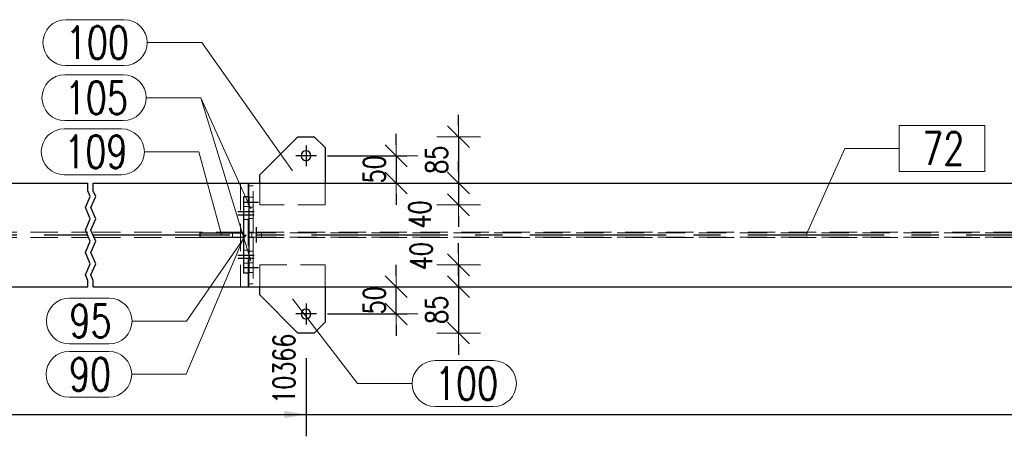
# Model space of a CAD drawing. Header units: millimetres. Extents: x 3528 to 4122, y 12044 to 12491.
# Tile 7 of 58: x 3693 to 3783, y 12207 to 12245. Entities that reach past the tile are written whole.
import ezdxf

# ---------------------------------------------------------------- set-up
doc = ezdxf.new("R2010")
doc.units = ezdxf.units.MM
doc.header["$LTSCALE"] = 10
doc.linetypes.add('HIDDEN', pattern=[0.375, 0.25, -0.125])
doc.linetypes.add('MITTE', pattern=[2, 1.25, -0.25, 0.25, -0.25])
doc.layers.get('Defpoints').update_dxf_attribs({"color": 1})
for name, color, linetype, lineweight in [('PS_DIM', 4, 'Continuous', 13), ('PS_Hidden', 2, 'HIDDEN', 9), ('PS_Pos', 1, 'Continuous', 15), ('PS_SOLID', 7, 'Continuous', 30)]:
    doc.layers.add(name, color=color, linetype=linetype, lineweight=lineweight)
doc.layers.add('PS_MID', color=5, linetype='MITTE')
doc.layers.add('PS_SHAPE', color=3, linetype='Continuous')
doc.styles.add('simplex', font='simplex.shx', dxfattribs={"width": 0.75})
doc.dimstyles.new('1_20_GŁ_DS1-LS20', dxfattribs={"dimtxt": 2, "dimasz": 2, "dimexe": 2, "dimexo": 5, "dimgap": 1, "dimtad": 1, "dimjust": 4, "dimdec": 0, "dimlfac": 20, "dimtxsty": 'simplex', "dimblk1": 'NONE', "dimsah": 1, "dimcen": 2, "dimclrd": 256, "dimclre": 256, "dimclrt": 4, "dimadec": 1, "dimazin": 0, "dimtfac": 1, "dimtdec": 0, "dimtmove": 2, "dimatfit": 3, "dimfxl": 1, "dimarcsym": 0})
doc.dimstyles.new('1_20_PRZ', dxfattribs={"dimtxt": 2, "dimasz": 1, "dimexe": 2, "dimexo": 5, "dimgap": 1, "dimtad": 1, "dimdec": 0, "dimlfac": 20, "dimtxsty": 'simplex', "dimblk": 'dimznak', "dimcen": 2, "dimse1": 1, "dimse2": 1, "dimclrd": 256, "dimclrt": 4, "dimadec": 1, "dimazin": 0, "dimtfac": 1, "dimtdec": 0, "dimtix": 1, "dimtmove": 2, "dimatfit": 3, "dimldrblk": 'dim-grot', "dimfxl": 1, "dimarcsym": 0})
doc.dimstyles.new('1_20_SC', dxfattribs={"dimtxt": 2, "dimasz": 1, "dimexe": 1, "dimexo": 1, "dimgap": 1, "dimtad": 1, "dimdec": 0, "dimlfac": 20, "dimtxsty": 'simplex', "dimblk": 'dimznak', "dimcen": 2, "dimclrd": 256, "dimclre": 256, "dimclrt": 4, "dimadec": 1, "dimazin": 0, "dimtfac": 1, "dimtdec": 0, "dimtix": 1, "dimtmove": 2, "dimatfit": 3, "dimldrblk": 'dim-grot', "dimfxl": 1, "dimarcsym": 0})

# ---------------------------------------------------------------- blocks, each defined once
blk = doc.blocks.new('*D91')
at = {"layer": 'Defpoints', "color": 0, "transparency": 16777216}
for p in [(3585.581, 12220.304), (3719.331, 12218.754), (3719.331, 12208.592)]:
    blk.add_point(p, dxfattribs=at)
at = {"layer": 'PS_DIM', "lineweight": -2, "transparency": 16777216}
for p, q in [((3585.581, 12215.304), (3585.581, 12206.592)), ((3719.331, 12213.754), (3719.331, 12206.592)), ((3585.581, 12208.592), (3717.331, 12208.592))]:
    blk.add_line(p, q, dxfattribs=at)
at = {"layer": 'PS_DIM', "transparency": 16777216}
blk.add_solid([(3717.331, 12208.925), (3717.331, 12208.258), (3719.331, 12208.592)], dxfattribs=at)
at = {"layer": 'PS_DIM', "color": 4, "transparency": 16777216, "insert": (3717.311, 12212.79), "char_height": 2, "attachment_point": 5, "rotation": 90, "style": 'simplex'}
blk.add_mtext('10366', dxfattribs=at)
blk = doc.blocks.new('_None')
blk = doc.blocks.new('*D92')
at = {"layer": 'Defpoints', "color": 0, "transparency": 16777216}
for p in [(3585.581, 12220.304), (3933.069, 12218.754), (3933.069, 12208.592)]:
    blk.add_point(p, dxfattribs=at)
at = {"layer": 'PS_DIM', "lineweight": -2, "transparency": 16777216}
for p, q in [((3585.581, 12215.304), (3585.581, 12206.592)), ((3933.069, 12213.754), (3933.069, 12206.592)), ((3585.581, 12208.592), (3931.069, 12208.592))]:
    blk.add_line(p, q, dxfattribs=at)
at = {"layer": 'PS_DIM', "transparency": 16777216}
blk.add_solid([(3931.069, 12208.925), (3931.069, 12208.258), (3933.069, 12208.592)], dxfattribs=at)
at = {"layer": 'PS_DIM', "color": 4, "transparency": 16777216, "insert": (3931.049, 12212.826), "char_height": 2, "attachment_point": 5, "rotation": 90, "style": 'simplex'}
blk.add_mtext('14640', dxfattribs=at)
blk = doc.blocks.new('*D93')
at = {"layer": 'Defpoints', "color": 0, "transparency": 16777216}
for p in [(3945.171, 12230.554), (3585.581, 12220.304), (3945.171, 12208.592)]:
    blk.add_point(p, dxfattribs=at)
at = {"layer": 'PS_DIM', "lineweight": -2, "transparency": 16777216}
for p, q in [((3945.171, 12225.554), (3945.171, 12206.592)), ((3585.581, 12215.304), (3585.581, 12206.592)), ((3585.581, 12208.592), (3943.171, 12208.592))]:
    blk.add_line(p, q, dxfattribs=at)
at = {"layer": 'PS_DIM', "transparency": 16777216}
blk.add_solid([(3943.171, 12208.925), (3943.171, 12208.258), (3945.171, 12208.592)], dxfattribs=at)
at = {"layer": 'PS_DIM', "color": 4, "transparency": 16777216, "insert": (3943.151, 12212.826), "char_height": 2, "attachment_point": 5, "rotation": 90, "style": 'simplex'}
blk.add_mtext('14882', dxfattribs=at)
blk = doc.blocks.new('dimznak')
at = {"color": 0}
for points in [[(0, 2), (0, -2)], [(-2, 0), (2, 0)]]:
    blk.add_lwpolyline(points, dxfattribs=at)
at = {"color": 2}
blk.add_lwpolyline([(1, 1), (-1, -1)], dxfattribs=at)
blk = doc.blocks.new('*D100')
at = {"layer": 'Defpoints', "color": 0, "transparency": 16777216}
for p in [(3719.826, 12220.304), (3727.587, 12220.304), (3720.281, 12217.804)]:
    blk.add_point(p, dxfattribs=at)
at = {"layer": 'PS_DIM', "lineweight": -2, "transparency": 16777216}
for p, q in [((3727.587, 12221.304), (3727.587, 12222.304)), ((3720.826, 12220.304), (3728.587, 12220.304)), ((3727.587, 12217.804), (3727.587, 12220.304)), ((3721.281, 12217.804), (3728.587, 12217.804)), ((3727.587, 12216.804), (3727.587, 12215.804))]:
    blk.add_line(p, q, dxfattribs=at)
for p, rotation in [((3727.587, 12220.304), 270), ((3727.587, 12217.804), 90)]:
    blk.add_blockref('dimznak', p, dxfattribs=dict(at, rotation=rotation))
at = {"layer": 'PS_DIM', "color": 4, "transparency": 16777216, "insert": (3725.587, 12219.054), "char_height": 2, "attachment_point": 5, "rotation": 90, "style": 'simplex'}
blk.add_mtext('50', dxfattribs=at)
blk = doc.blocks.new('dim-grot')
blk.add_hatch(color=256).paths.add_polyline_path([(0, 0), (-2, 0.5), (-2, -0.5)])
blk.add_lwpolyline([(0, 0), (-2, 0.5), (-2, -0.5), (0, 0)])
blk = doc.blocks.new('*D101')
at = {"layer": 'Defpoints', "color": 0, "transparency": 16777216}
for p in [(3720.281, 12232.304), (3720.281, 12229.804), (3727.587, 12229.804)]:
    blk.add_point(p, dxfattribs=at)
at = {"layer": 'PS_DIM', "lineweight": -2, "transparency": 16777216}
for p, q in [((3727.587, 12233.304), (3727.587, 12234.304)), ((3721.281, 12232.304), (3728.587, 12232.304)), ((3727.587, 12232.304), (3727.587, 12229.804)), ((3721.281, 12229.804), (3728.587, 12229.804)), ((3727.587, 12228.804), (3727.587, 12227.804))]:
    blk.add_line(p, q, dxfattribs=at)
for p, rotation in [((3727.587, 12232.304), 270), ((3727.587, 12229.804), 90)]:
    blk.add_blockref('dimznak', p, dxfattribs=dict(at, rotation=rotation))
at = {"layer": 'PS_DIM', "color": 4, "transparency": 16777216, "insert": (3725.587, 12231.054), "char_height": 2, "attachment_point": 5, "rotation": 90, "style": 'simplex'}
blk.add_mtext('50', dxfattribs=at)
blk = doc.blocks.new('*D102')
at = {"layer": 'Defpoints', "color": 0, "transparency": 16777216}
for p in [(3720.081, 12234.054), (3722.496, 12229.804), (3733.305, 12229.804)]:
    blk.add_point(p, dxfattribs=at)
at = {"layer": 'PS_DIM', "lineweight": -2, "transparency": 16777216}
for p, q in [((3733.305, 12235.054), (3733.305, 12236.054)), ((3733.305, 12234.054), (3733.305, 12229.804)), ((3733.305, 12228.804), (3733.305, 12227.804))]:
    blk.add_line(p, q, dxfattribs=at)
for p, rotation in [((3733.305, 12234.054), 270), ((3733.305, 12229.804), 90)]:
    blk.add_blockref('dimznak', p, dxfattribs=dict(at, rotation=rotation))
at = {"layer": 'PS_DIM', "color": 4, "transparency": 16777216, "insert": (3731.305, 12231.929), "char_height": 2, "attachment_point": 5, "rotation": 90, "style": 'simplex'}
blk.add_mtext('85', dxfattribs=at)
blk = doc.blocks.new('*D103')
at = {"layer": 'Defpoints', "color": 0, "transparency": 16777216}
for p in [(3722.496, 12229.804), (3721.081, 12227.804), (3733.305, 12227.804)]:
    blk.add_point(p, dxfattribs=at)
at = {"layer": 'PS_DIM', "lineweight": -2, "transparency": 16777216}
for p, q in [((3733.305, 12230.804), (3733.305, 12231.804)), ((3733.305, 12229.804), (3733.305, 12227.804)), ((3733.305, 12226.804), (3733.305, 12225.804))]:
    blk.add_line(p, q, dxfattribs=at)
for p, rotation in [((3733.305, 12229.804), 270), ((3733.305, 12227.804), 90)]:
    blk.add_blockref('dimznak', p, dxfattribs=dict(at, rotation=rotation))
at = {"layer": 'PS_DIM', "color": 4, "transparency": 16777216, "insert": (3729.755, 12226.924), "char_height": 2, "attachment_point": 5, "rotation": 90, "style": 'simplex'}
blk.add_mtext('40', dxfattribs=at)
blk = doc.blocks.new('*D104')
at = {"layer": 'Defpoints', "color": 0, "transparency": 16777216}
for p in [(3721.081, 12222.304), (3721.081, 12220.304), (3733.305, 12220.304)]:
    blk.add_point(p, dxfattribs=at)
at = {"layer": 'PS_DIM', "lineweight": -2, "transparency": 16777216}
for p, q in [((3733.305, 12223.304), (3733.305, 12224.304)), ((3733.305, 12222.304), (3733.305, 12220.304)), ((3733.305, 12219.304), (3733.305, 12218.304))]:
    blk.add_line(p, q, dxfattribs=at)
for p, rotation in [((3733.305, 12222.304), 270), ((3733.305, 12220.304), 90)]:
    blk.add_blockref('dimznak', p, dxfattribs=dict(at, rotation=rotation))
at = {"layer": 'PS_DIM', "color": 4, "transparency": 16777216, "insert": (3729.88, 12223.102), "char_height": 2, "attachment_point": 5, "rotation": 90, "style": 'simplex'}
blk.add_mtext('40', dxfattribs=at)
blk = doc.blocks.new('*D105')
at = {"layer": 'Defpoints', "color": 0, "transparency": 16777216}
for p in [(3722.342, 12220.304), (3718.581, 12216.054), (3733.305, 12216.054)]:
    blk.add_point(p, dxfattribs=at)
at = {"layer": 'PS_DIM', "lineweight": -2, "transparency": 16777216}
for p, q in [((3733.305, 12221.304), (3733.305, 12222.304)), ((3733.305, 12220.304), (3733.305, 12216.054)), ((3733.305, 12215.054), (3733.305, 12214.054))]:
    blk.add_line(p, q, dxfattribs=at)
for p, rotation in [((3733.305, 12220.304), 270), ((3733.305, 12216.054), 90)]:
    blk.add_blockref('dimznak', p, dxfattribs=dict(at, rotation=rotation))
at = {"layer": 'PS_DIM', "color": 4, "transparency": 16777216, "insert": (3731.305, 12218.179), "char_height": 2, "attachment_point": 5, "rotation": 90, "style": 'simplex'}
blk.add_mtext('85', dxfattribs=at)
blk = doc.blocks.new('*X366')
at = {"color": 1}
for p, q in [((3699.331, 12229.098), (3699.331, 12229.804)), ((3699.831, 12229.098), (3699.831, 12229.804)), ((3699.114, 12227.554), (3699.549, 12228.583)), ((3699.549, 12228.583), (3699.331, 12229.098)), ((3699.614, 12227.554), (3700.049, 12228.583)), ((3700.049, 12228.583), (3699.831, 12229.098)), ((3699.549, 12226.524), (3699.114, 12227.554)), ((3700.049, 12226.524), (3699.614, 12227.554)), ((3699.114, 12225.495), (3699.549, 12226.524)), ((3699.614, 12225.495), (3700.049, 12226.524)), ((3699.549, 12224.466), (3699.114, 12225.495)), ((3700.049, 12224.466), (3699.614, 12225.495)), ((3699.114, 12223.436), (3699.549, 12224.466)), ((3699.614, 12223.436), (3700.049, 12224.466)), ((3699.549, 12222.407), (3699.114, 12223.436)), ((3700.049, 12222.407), (3699.614, 12223.436)), ((3699.114, 12221.377), (3699.549, 12222.407)), ((3699.614, 12221.377), (3700.049, 12222.407)), ((3699.331, 12220.863), (3699.114, 12221.377)), ((3699.831, 12220.863), (3699.614, 12221.377)), ((3699.331, 12220.304), (3699.331, 12220.863)), ((3699.831, 12220.304), (3699.831, 12220.863))]:
    blk.add_line(p, q, dxfattribs=at)
at = {"layer": 'PS_Hidden', "color": 2, "linetype": 'HIDDEN'}
for p, q in [((3713.331, 12229.804), (3713.331, 12220.304)), ((3714.034, 12220.304), (3714.034, 12229.804)), ((3714.081, 12229.554), (3714.081, 12229.804)), ((3714.081, 12229.554), (3714.081, 12228.554)), ((3714.481, 12229.554), (3714.081, 12229.554)), ((3714.084, 12220.304), (3714.084, 12229.804)), ((3714.481, 12226.554), (3714.481, 12229.554)), ((3715.081, 12227.804), (3715.081, 12229.804)), ((3721.081, 12229.804), (3721.081, 12227.804)), ((3714.481, 12228.504), (3714.081, 12228.504)), ((3713.581, 12227.654), (3714.081, 12227.654)), ((3714.481, 12227.604), (3714.081, 12227.604)), ((3721.081, 12227.804), (3715.081, 12227.804)), ((3713.581, 12226.454), (3714.081, 12226.454)), ((3714.081, 12226.554), (3714.481, 12226.554)), ((3714.481, 12226.554), (3714.481, 12225.304)), ((3675.331, 12225.289), (3699.331, 12225.289)), ((3675.331, 12224.819), (3699.331, 12224.819)), ((3699.831, 12225.289), (3944.105, 12225.289)), ((3699.831, 12224.819), (3944.105, 12224.819)), ((3712.581, 12225.254), (3712.581, 12224.854)), ((3714.481, 12225.304), (3714.081, 12225.304)), ((3714.081, 12225.254), (3824.581, 12225.254)), ((3714.081, 12224.854), (3824.581, 12224.854)), ((3714.081, 12224.804), (3714.481, 12224.804)), ((3714.346, 12225.254), (3714.346, 12224.854)), ((3714.481, 12224.804), (3714.481, 12223.554)), ((3715.246, 12225.254), (3715.246, 12224.854)), ((3713.581, 12223.654), (3714.081, 12223.654)), ((3714.481, 12223.554), (3714.081, 12223.554)), ((3714.481, 12223.554), (3714.481, 12220.554)), ((3713.581, 12222.454), (3714.081, 12222.454)), ((3714.481, 12222.504), (3714.081, 12222.504)), ((3715.081, 12222.304), (3721.081, 12222.304)), ((3715.081, 12220.304), (3715.081, 12222.304)), ((3721.081, 12222.304), (3721.081, 12220.304)), ((3714.481, 12221.604), (3714.081, 12221.604)), ((3714.081, 12221.554), (3714.081, 12220.554)), ((3714.481, 12220.554), (3714.081, 12220.554)), ((3714.081, 12220.304), (3714.081, 12220.554))]:
    blk.add_line(p, q, dxfattribs=at)
at = {"layer": 'PS_MID', "color": 5, "linetype": 'MITTE'}
for p, q in [((3719.331, 12233.254), (3719.331, 12231.354)), ((3720.281, 12232.304), (3718.381, 12232.304)), ((3713.581, 12228.054), (3714.981, 12228.054)), ((3713.081, 12227.204), (3714.581, 12227.204)), ((3713.081, 12227.204), (3714.581, 12227.204)), ((3713.081, 12226.904), (3714.581, 12226.904)), ((3713.081, 12226.904), (3714.581, 12226.904)), ((3714.796, 12224.354), (3714.796, 12225.754)), ((3675.331, 12225.054), (3699.331, 12225.054)), ((3699.831, 12225.054), (3947.262, 12225.054)), ((3713.081, 12223.204), (3714.581, 12223.204)), ((3713.081, 12223.204), (3714.581, 12223.204)), ((3713.081, 12222.904), (3714.581, 12222.904)), ((3713.081, 12222.904), (3714.581, 12222.904)), ((3713.581, 12222.054), (3714.981, 12222.054)), ((3719.331, 12218.754), (3719.331, 12216.854)), ((3720.281, 12217.804), (3718.381, 12217.804))]:
    blk.add_line(p, q, dxfattribs=at)
at = {"layer": 'PS_SOLID', "color": 7, "linetype": 'Continuous'}
for p, q in [((3718.581, 12234.054), (3715.081, 12230.554)), ((3718.581, 12234.054), (3720.081, 12234.054)), ((3721.081, 12233.054), (3720.081, 12234.054)), ((3721.081, 12233.054), (3721.081, 12229.804)), ((3715.081, 12229.804), (3715.081, 12230.554)), ((3675.331, 12229.804), (3699.331, 12229.804)), ((3699.831, 12229.804), (3944.762, 12229.804)), ((3713.581, 12228.554), (3713.581, 12221.554)), ((3714.081, 12228.554), (3713.581, 12228.554)), ((3714.081, 12228.554), (3714.081, 12221.554)), ((3709.581, 12225.254), (3713.581, 12225.254)), ((3709.581, 12225.254), (3709.581, 12224.854)), ((3709.581, 12224.854), (3713.581, 12224.854)), ((3714.081, 12221.554), (3713.581, 12221.554)), ((3675.331, 12220.304), (3699.331, 12220.304)), ((3699.831, 12220.304), (3944.762, 12220.304)), ((3715.081, 12219.554), (3715.081, 12220.304)), ((3721.081, 12220.304), (3721.081, 12217.054)), ((3715.081, 12219.554), (3718.581, 12216.054)), ((3720.081, 12216.054), (3721.081, 12217.054)), ((3720.081, 12216.054), (3718.581, 12216.054))]:
    blk.add_line(p, q, dxfattribs=at)
at = {"layer": 'PS_SOLID', "color": 7, "extrusion": (0, 0, -1)}
for centre in [(-3719.331, 12232.304), (-3719.331, 12217.804)]:
    blk.add_circle(centre, 0.45, dxfattribs=at)
blk = doc.blocks.new('*X371')
at = {"color": 1}
for p, q in [((3781.55, 12235.075), (3773.707, 12235.075)), ((3773.707, 12235.075), (3773.707, 12230.875)), ((3781.55, 12230.875), (3781.55, 12235.075)), ((3765.171, 12225.054), (3768.707, 12232.975)), ((3768.707, 12232.975), (3773.707, 12232.975)), ((3773.707, 12230.875), (3781.55, 12230.875))]:
    blk.add_line(p, q, dxfattribs=at)
at = {"color": 30, "style": 'simplex', "width": 0.75}
blk.add_text('72', height=3, dxfattribs=at).set_placement((3775.807, 12231.475))
blk = doc.blocks.new('*X378')
at = {"color": 1}
for p, q in [((3697.159, 12234.769), (3702.409, 12234.769)), ((3704.509, 12232.669), (3709.509, 12232.669)), ((3711.581, 12225.054), (3709.509, 12232.669)), ((3697.159, 12230.569), (3702.409, 12230.569))]:
    blk.add_line(p, q, dxfattribs=at)
for centre, start, end in [((3697.159, 12232.669), 90, 270), ((3702.409, 12232.669), 270, 90)]:
    blk.add_arc(centre, 2.1, start, end, dxfattribs=at)
at = {"color": 2, "style": 'simplex', "width": 0.75}
blk.add_text('109', height=3, dxfattribs=at).set_placement((3697.159, 12231.169))
blk = doc.blocks.new('*X379')
at = {"color": 1}
for p, q in [((3713.706, 12225.054), (3708.349, 12212.274)), ((3697.606, 12214.374), (3701.249, 12214.374)), ((3703.349, 12212.274), (3708.349, 12212.274)), ((3697.606, 12210.174), (3701.249, 12210.174))]:
    blk.add_line(p, q, dxfattribs=at)
for centre, start, end in [((3697.606, 12212.274), 90, 270), ((3701.249, 12212.274), 270, 90)]:
    blk.add_arc(centre, 2.1, start, end, dxfattribs=at)
at = {"color": 2, "style": 'simplex', "width": 0.75}
blk.add_text('90', height=3, dxfattribs=at).set_placement((3697.606, 12210.774))
blk = doc.blocks.new('*X380')
at = {"color": 1}
for p, q in [((3713.831, 12225.054), (3708.384, 12217.159)), ((3697.641, 12219.259), (3701.284, 12219.259)), ((3703.384, 12217.159), (3708.384, 12217.159)), ((3697.641, 12215.059), (3701.284, 12215.059))]:
    blk.add_line(p, q, dxfattribs=at)
for centre, start, end in [((3697.641, 12217.159), 90, 270), ((3701.284, 12217.159), 270, 90)]:
    blk.add_arc(centre, 2.1, start, end, dxfattribs=at)
at = {"color": 2, "style": 'simplex', "width": 0.75}
blk.add_text('95', height=3, dxfattribs=at).set_placement((3697.641, 12215.659))
blk = doc.blocks.new('*X381')
at = {"color": 1}
for p, q in [((3697.215, 12239.725), (3702.572, 12239.725)), ((3704.672, 12237.625), (3709.672, 12237.625)), ((3714.281, 12227.429), (3709.672, 12237.625)), ((3697.215, 12235.525), (3702.572, 12235.525))]:
    blk.add_line(p, q, dxfattribs=at)
for centre, start, end in [((3697.215, 12237.625), 90, 270), ((3702.572, 12237.625), 270, 90)]:
    blk.add_arc(centre, 2.1, start, end, dxfattribs=at)
at = {"color": 2, "style": 'simplex', "width": 0.75}
blk.add_text('105', height=3, dxfattribs=at).set_placement((3697.215, 12236.125))
blk = doc.blocks.new('*X382')
at = {"color": 1}
for p, q in [((3697.215, 12239.725), (3702.572, 12239.725)), ((3704.672, 12237.625), (3709.672, 12237.625)), ((3714.281, 12222.679), (3709.672, 12237.625)), ((3697.215, 12235.525), (3702.572, 12235.525))]:
    blk.add_line(p, q, dxfattribs=at)
for centre, start, end in [((3697.215, 12237.625), 90, 270), ((3702.572, 12237.625), 270, 90)]:
    blk.add_arc(centre, 2.1, start, end, dxfattribs=at)
at = {"color": 2, "style": 'simplex', "width": 0.75}
blk.add_text('105', height=3, dxfattribs=at).set_placement((3697.215, 12236.125))
blk = doc.blocks.new('*X385')
at = {"color": 1}
for p, q in [((3697.308, 12244.775), (3702.665, 12244.775)), ((3704.765, 12242.675), (3709.765, 12242.675)), ((3718.081, 12230.929), (3709.765, 12242.675)), ((3697.308, 12240.575), (3702.665, 12240.575))]:
    blk.add_line(p, q, dxfattribs=at)
for centre, start, end in [((3697.308, 12242.675), 90, 270), ((3702.665, 12242.675), 270, 90)]:
    blk.add_arc(centre, 2.1, start, end, dxfattribs=at)
at = {"color": 2, "style": 'simplex', "width": 0.75}
blk.add_text('100', height=3, dxfattribs=at).set_placement((3697.308, 12241.175))
blk = doc.blocks.new('*X386')
at = {"color": 1}
for p, q in [((3718.081, 12219.179), (3724.052, 12211.426)), ((3731.152, 12213.526), (3736.509, 12213.526)), ((3724.052, 12211.426), (3729.052, 12211.426)), ((3731.152, 12209.326), (3736.509, 12209.326))]:
    blk.add_line(p, q, dxfattribs=at)
for centre, start, end in [((3731.152, 12211.426), 90, 270), ((3736.509, 12211.426), 270, 90)]:
    blk.add_arc(centre, 2.1, start, end, dxfattribs=at)
at = {"color": 2, "style": 'simplex', "width": 0.75}
blk.add_text('100', height=3, dxfattribs=at).set_placement((3731.152, 12209.926))

msp = doc.modelspace()

# ---------------------------------------------------------------- block references
at = {"layer": 'PS_Pos'}
for name in ['*X385', '*X381', '*X382', '*X378', '*X371', '*X379', '*X380', '*X386']:
    msp.add_blockref(name, (0, 0), dxfattribs=at)
at = {"layer": 'PS_SHAPE'}
msp.add_blockref('*X366', (0, 0), dxfattribs=at)

# ---------------------------------------------------------------- dimensions: what is measured, and where the dimension line sits
at = {"layer": 'PS_DIM'}
for base, p1, p2, dimstyle, picture, middle in [((3733.305, 12229.804), (3720.081, 12234.054), (3722.496, 12229.804), '1_20_PRZ', '*D102', (3731.305, 12231.929)), ((3727.587, 12229.804), (3720.281, 12232.304), (3720.281, 12229.804), '1_20_SC', '*D101', (3725.587, 12231.054)), ((3733.305, 12216.054), (3722.342, 12220.304), (3718.581, 12216.054), '1_20_PRZ', '*D105', (3731.305, 12218.179)), ((3727.587, 12220.304), (3720.281, 12217.804), (3719.826, 12220.304), '1_20_SC', '*D100', (3725.587, 12219.054))]:
    dim = msp.add_linear_dim(base=base, p1=p1, p2=p2, angle=90, dimstyle=dimstyle, dxfattribs=at)
    dim.commit()
    dim.dimension.update_dxf_attribs({"geometry": picture, "text_midpoint": middle})
for base, p1, p2, picture, middle in [((3733.305, 12227.804), (3722.496, 12229.804), (3721.081, 12227.804), '*D103', (3729.755, 12226.924)), ((3733.305, 12220.304), (3721.081, 12222.304), (3721.081, 12220.304), '*D104', (3729.88, 12223.102))]:
    dim = msp.add_linear_dim(base=base, p1=p1, p2=p2, angle=90, dimstyle='1_20_PRZ', dxfattribs=at)
    dim.commit()
    dim.dimension.update_dxf_attribs({"geometry": picture, "text_midpoint": middle, "dimtype": 128})
for base, p2, text, picture, middle in [((3945.171, 12208.592), (3945.171, 12230.554), '14882', '*D93', (3943.151, 12212.826)), ((3719.331, 12208.592), (3719.331, 12218.754), '10366', '*D91', (3717.311, 12212.79)), ((3933.069, 12208.592), (3933.069, 12218.754), '14640', '*D92', (3931.049, 12212.826))]:
    dim = msp.add_linear_dim(base=base, p1=(3585.581, 12220.304), p2=p2, text=text, dimstyle='1_20_GŁ_DS1-LS20', dxfattribs=at)
    dim.commit()
    dim.dimension.update_dxf_attribs({"geometry": picture, "text_midpoint": middle, "dimtype": 128, "text_rotation": 90})

doc.saveas('drawing.dxf')
